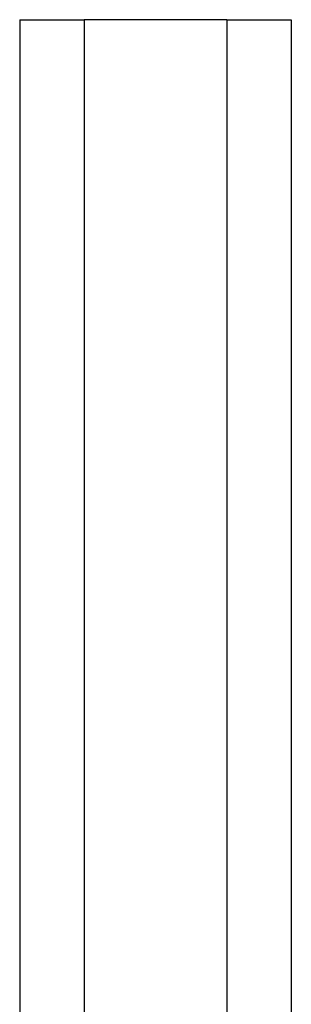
# Model space of a CAD drawing. Extents: x 784 to 1207, y 24 to 294.
# Tile 123 of 217: x 1030.16 to 1031.79, y 99.71 to 105.6. Entities that reach past the tile are written whole.
import ezdxf

# ---------------------------------------------------------------- set-up
doc = ezdxf.new("R2010")
doc.units = 0
doc.header["$LTSCALE"] = 4
doc.header["$MEASUREMENT"] = 0
doc.layers.get('0').update_dxf_attribs({"linetype": 'CONTINUOUS'})

msp = doc.modelspace()

# ---------------------------------------------------------------- linework, layer by layer
for p, q in [((1030.1625, 105.5968), (1030.5475, 105.5968)), ((1030.1625, 105.5968), (1030.1625, 88.8468)), ((1030.5475, 105.5968), (1030.5475, 88.8468)), ((1031.4025, 105.5968), (1030.5475, 105.5968)), ((1031.4025, 105.5968), (1031.4025, 88.8468)), ((1031.4025, 105.5968), (1031.7875, 105.5968)), ((1031.7875, 105.5968), (1031.7875, 88.8468))]:
    msp.add_line(p, q)

doc.saveas('drawing.dxf')
